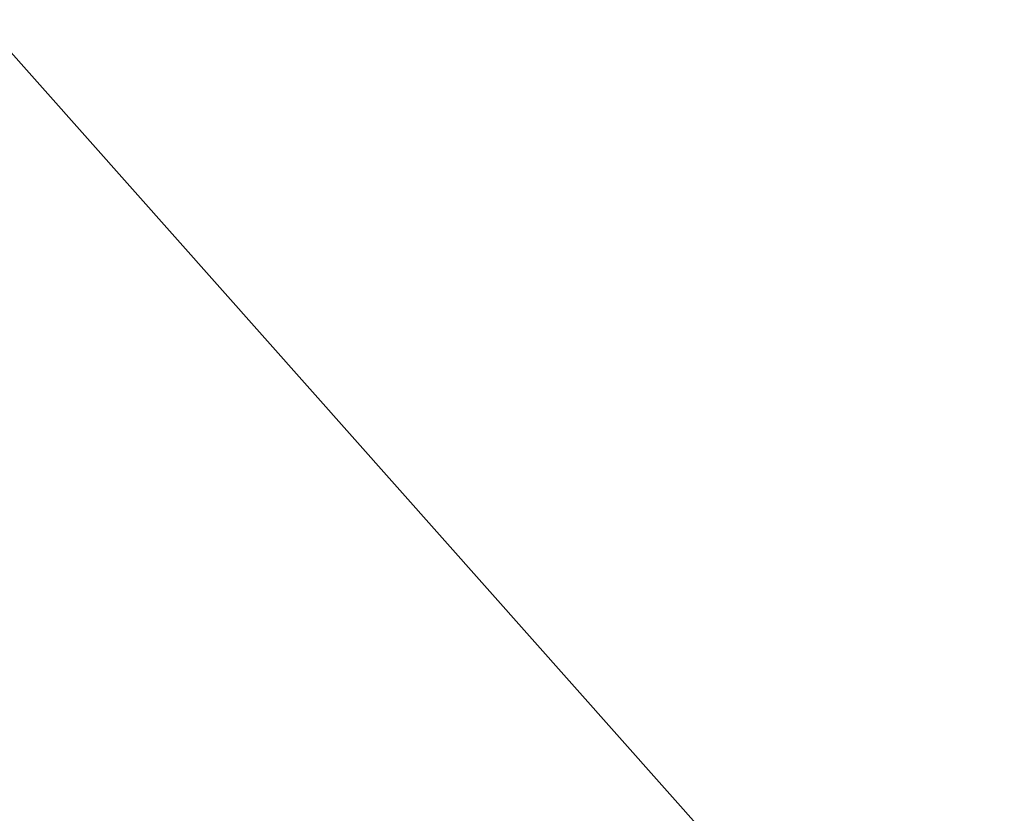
# Paper-space layout '_Trimétrica' of a CAD drawing. Header units: millimetres. Extents: x -779 to 107, y -976 to -84.
# Tile 77 of 197: x -507.24 to -500.11, y -672.65 to -666.9. Entities that reach past the tile are written whole.
import ezdxf

# ---------------------------------------------------------------- set-up
doc = ezdxf.new("R2010")
doc.units = ezdxf.units.MM

psp = doc.layouts.new('_Trimétrica')

# ---------------------------------------------------------------- linework, layer by layer
at = {"color": 7, "linetype": 'Continuous', "lineweight": 25, "flags": 128}
psp.add_lwpolyline([(-558.2958, -591.8037), (-553.7582, -600.4707), (-548.9557, -609.0517), (-543.8941, -617.5363), (-538.5796, -625.914), (-533.0187, -634.1748), (-527.2181, -642.3084), (-521.185, -650.3051), (-514.9266, -658.1551), (-508.4506, -665.8488), (-501.7649, -673.3768)], dxfattribs=at)
at = {"color": 7, "linetype": 'Continuous', "lineweight": 25}
psp.add_open_spline([(-502.0853, -328.2898), (-501.3449, -327.7445), (-498.775, -325.8519), (-494.1656, -322.8665), (-488.2707, -319.3354), (-482.1806, -316.0729), (-475.919, -313.0642), (-469.4894, -310.3177), (-462.9011, -307.835), (-456.1617, -305.6191), (-449.2795, -303.6724), (-442.2628, -301.9968), (-435.1199, -300.5941), (-427.8592, -299.4657), (-420.4893, -298.6126), (-413.0187, -298.0358), (-405.4562, -297.7358), (-397.8106, -297.7128), (-390.0907, -297.967), (-382.3057, -298.4981), (-374.4646, -299.3054), (-366.5766, -300.3881), (-358.6511, -301.7451), (-350.6974, -303.3749), (-342.7249, -305.2757), (-334.7432, -307.4455), (-326.7619, -309.8817), (-318.7904, -312.5817), (-310.8385, -315.5425), (-302.9156, -318.7605), (-295.0314, -322.2322), (-287.1955, -325.9535), (-279.4174, -329.9201), (-271.7065, -334.1273), (-264.0723, -338.5702), (-256.524, -343.2434), (-249.0709, -348.1415), (-241.7221, -353.2586), (-234.4865, -358.5886), (-227.373, -364.1251), (-220.3903, -369.8613), (-213.5468, -375.7905), (-206.851, -381.9053), (-200.311, -388.1984), (-193.9348, -394.6621), (-187.7301, -401.2886), (-181.7045, -408.0698), (-175.8652, -414.9974), (-170.2195, -422.0629), (-164.7741, -429.2576), (-159.5354, -436.5729), (-154.51, -443.9997), (-149.7037, -451.5289), (-145.1222, -459.1514), (-140.7711, -466.8577), (-136.6555, -474.6385), (-132.7802, -482.4843), (-129.1497, -490.3853), (-125.7683, -498.3322), (-122.6398, -506.315), (-119.7679, -514.3242), (-117.1557, -522.3499), (-114.8062, -530.3824), (-112.7219, -538.4121), (-110.9052, -546.4293), (-109.3579, -554.4243), (-108.0817, -562.3876), (-107.0778, -570.3097), (-106.3472, -578.1813), (-105.8905, -585.993), (-105.7081, -593.7357), (-105.8, -601.4004), (-106.1661, -608.9782), (-106.8057, -616.4603), (-107.7181, -623.8381), (-108.9023, -631.1032), (-110.3569, -638.2473), (-112.0805, -645.262), (-114.0711, -652.1395), (-116.3269, -658.8718), (-118.8455, -665.4511), (-121.6242, -671.8698), (-124.6607, -678.1199), (-127.9501, -684.1955), (-131.4954, -690.0834), (-135.2011, -695.6956), (-137.8467, -699.2369), (-139.1337, -700.9595)], degree=3, knots=[0, 0, 0, 0, 0.004861, 0.016871, 0.028873, 0.040866, 0.052848, 0.064818, 0.076776, 0.08872, 0.100652, 0.112571, 0.124478, 0.136373, 0.148257, 0.160131, 0.171996, 0.183853, 0.195702, 0.207545, 0.219382, 0.231215, 0.243043, 0.254868, 0.266689, 0.278509, 0.290327, 0.302143, 0.313959, 0.325773, 0.337588, 0.349402, 0.361215, 0.373029, 0.384843, 0.396657, 0.408472, 0.420287, 0.432102, 0.443917, 0.455732, 0.467548, 0.479363, 0.491179, 0.502995, 0.51481, 0.526626, 0.538441, 0.550256, 0.56207, 0.573884, 0.585697, 0.59751, 0.609322, 0.621133, 0.632944, 0.644755, 0.656565, 0.668374, 0.680183, 0.691992, 0.703802, 0.715611, 0.727421, 0.739232, 0.751044, 0.762859, 0.774675, 0.786495, 0.798318, 0.810146, 0.821978, 0.833817, 0.845663, 0.857517, 0.869379, 0.881251, 0.893134, 0.905029, 0.916935, 0.928855, 0.940788, 0.952734, 0.964693, 0.976665, 0.988649, 1, 1, 1, 1], dxfattribs=at)

doc.saveas('drawing.dxf')
